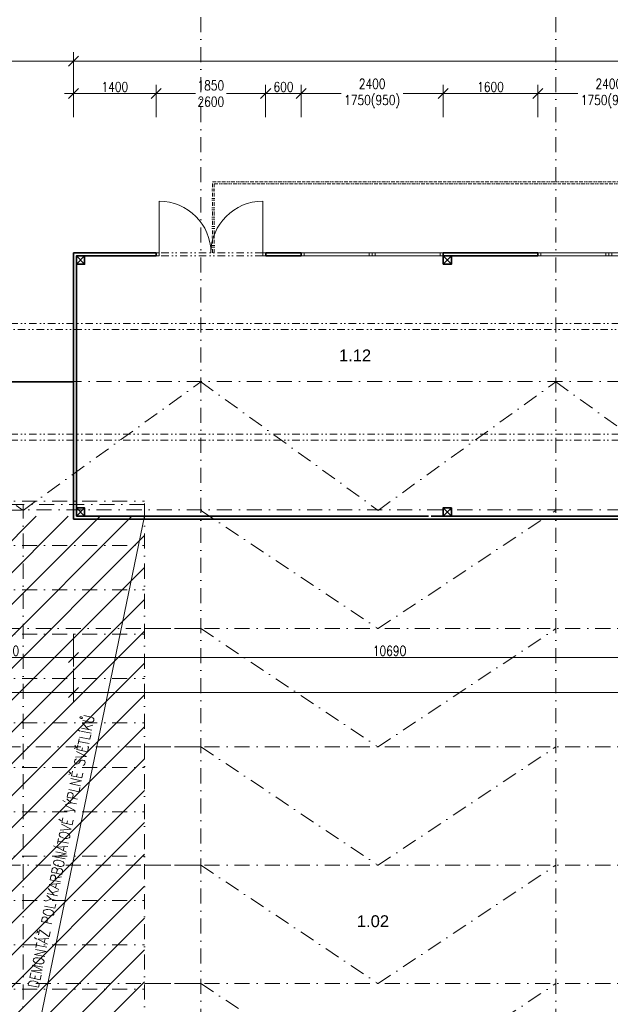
# Model space of a CAD drawing. Header units: millimetres. Extents: x -485339 to 286898, y -1189934 to 1602269.
# Tile 165 of 230: x -94943 to -84960, y -602788 to -586141. Entities that reach past the tile are written whole.
import ezdxf

# ---------------------------------------------------------------- set-up
doc = ezdxf.new("R2010")
doc.units = ezdxf.units.MM
doc.header["$LTSCALE"] = 10
for name, pattern in [('DASHDOT', [25.4, 12.7, -6.35, 0, -6.35]), ('DASHED', [19.05, 12.7, -6.35]), ('DĚLICÍ2', [15.875, 6.35, -3.175, 0, -3.175, 0, -3.175]), ('ČÁRKOVANÁ2', [9.525, 6.35, -3.175])]:
    doc.linetypes.add(name, pattern=pattern)
doc.layers.get('Defpoints').update_dxf_attribs({"lineweight": 0})
for name, color, linetype, lineweight, true_color in [('BOUR_ČÁRY_OBRYS', 7, 'Continuous', 35, 0x4ccd32), ('BOUR_ŠRAFY', 7, 'Continuous', 18, 0x4ccd32), ('BOURÁNÍ_POPIS', 7, 'Continuous', 18, 0x4ccd32)]:
    doc.layers.add(name, color=color, linetype=linetype, lineweight=lineweight, true_color=true_color)
for name, color, linetype, lineweight in [('St__otvory_dveře', 40, 'Continuous', 18), ('St_kóty', 132, 'Continuous', 18), ('St_otvory_okna', 40, 'Continuous', 18), ('St_plocha_místnosti', 250, 'Continuous', 18), ('St_sloupy_opláštění_půdorys', 25, 'Continuous', 35), ('St_čáry_nad', 250, 'DĚLICÍ2', 18), ('St_čáry_obrys', 5, 'Continuous', 35), ('St_čáry_osy', 250, 'DASHDOT', 18), ('St_čáry_plné', 250, 'Continuous', 18), ('St_čáry_pod', 250, 'ČÁRKOVANÁ2', 18)]:
    doc.layers.add(name, color=color, linetype=linetype, lineweight=lineweight)
doc.styles.add('Andy', font='arial.ttf')
doc.styles.get("Standard").update_dxf_attribs({"font": 'simplex.shx', "width": 0.8})
doc.linetypes.add('ZIGZAG', pattern='A,0.00254,-5.08,[131,ltypeshp.shx,S=5.08,R=0,X=-5.08,Y=0],-10.16,[131,ltypeshp.shx,S=5.08,R=180,X=5.08,Y=0],-5.08', length=20.32254)
doc.dimstyles.new('stavebníM100', dxfattribs={"dimtxt": 165, "dimasz": 170, "dimexe": 150, "dimexo": 100, "dimgap": 30, "dimtad": 1, "dimdec": 0, "dimtxsty": 'Standard', "dimblk": 'OBLIQUE', "dimcen": -2.5, "dimdle": 150, "dimclrd": 256, "dimclre": 256, "dimclrt": 256, "dimadec": 4, "dimazin": 0, "dimtfac": 1, "dimtdec": 0, "dimtmove": 2, "dimatfit": 3, "dimldrblk": 'OBLIQUE', "dimfxl": 400, "dimfxlon": 1, "dimlwd": -1, "dimlwe": -1, "dimarcsym": 0})

# ---------------------------------------------------------------- blocks, each defined once
blk = doc.blocks.new('G$C7F8F446A')
at = {"layer": 'St_čáry_plné', "color": 0, "linetype": 'ByBlock', "ltscale": 2}
blk.add_line((-55, 0), (20055, 0), dxfattribs=at)
for points in [[(11805, 4100), (11805, 0)], [(12555, 4100), (12555, 0)], [(13305, 4100), (13305, 0)], [(14055, 4100), (14055, 0)], [(14805, 4100), (14805, 0)], [(15555, 4100), (15555, 0)], [(16305, 4100), (16305, 0)], [(17055, 4100), (17055, 0)], [(17805, 4100), (17805, 0)], [(18555, 4100), (18555, 0)], [(19305, 4100), (19305, 0)], [(20055, 4100), (20055, 0)], [(-55, 2050), (20000, 2050)]]:
    blk.add_lwpolyline(points, dxfattribs=at)
at = {"layer": 'St_čáry_pod', "color": 0, "linetype": 'ByBlock', "ltscale": 2}
blk.add_line((20000, 0), (20000, 4100), dxfattribs=at)
blk = doc.blocks.new('*U3708')
at = {"layer": 'St_čáry_osy', "ltscale": 2}
blk.add_lwpolyline([(-3000, -1000), (-4, 1000), (3000, -1000)], dxfattribs=at)
blk = doc.blocks.new('*U3707')
at = {"layer": 'St_čáry_osy', "ltscale": 2}
for p in [(36000, 8000), (36000, 6000), (36000, 4000), (36000, 2000), (36000, 0)]:
    blk.add_blockref('*U3708', p, dxfattribs=at)
blk = doc.blocks.new('*U3709')
at = {"layer": 'St_čáry_osy', "ltscale": 2}
for points in [[(-3950, 8000), (9058, 8000)], [(-3950, 6000), (9058, 6000)], [(-3950, 4000), (9058, 4000)], [(-3950, 2000), (9058, 2000)], [(-3950, 0), (9058, 0)], [(-3950, -2000), (9058, -2000)], [(-3950, -4000), (9058, -4000)], [(-3950, -6000), (9058, -6000)], [(-3950, -8000), (9058, -8000)]]:
    blk.add_lwpolyline(points, dxfattribs=at)
blk = doc.blocks.new('*U3710')
at = {"layer": 'St_čáry_osy', "ltscale": 2}
for p in [(24000, 0), (36000, 0)]:
    blk.add_blockref('*U3709', p, dxfattribs=at)
blk = doc.blocks.new('G$C2F820337')
at = {"layer": 'St_sloupy_opláštění_půdorys', "ltscale": 2}
blk.add_lwpolyline([(-70, -70), (70, -70), (70, 70), (-70, 70)], close=True, dxfattribs=at)
for points in [[(-70, 70), (70, -70)], [(70, 70), (-70, -70)]]:
    blk.add_lwpolyline(points, dxfattribs=at)
blk = doc.blocks.new('G$C325A9F68')
at = {"layer": 'St_otvory_okna', "ltscale": 2}
for points in [[(0, 0), (1200, 0), (1200, 50), (0, 50)], [(0, 0), (50, 0), (50, 50), (0, 50)], [(1200, 0), (1150, 0), (1150, 50), (1200, 50)]]:
    blk.add_lwpolyline(points, close=True, dxfattribs=at)
blk = doc.blocks.new('G$C73FA397A')
at = {"layer": 'St__otvory_dveře', "ltscale": 2}
for points in [[(0, -50), (50, -50), (50, 0), (0, 0)], [(1800, -50), (1850, -50), (1850, 0), (1800, 0)]]:
    blk.add_lwpolyline(points, close=True, dxfattribs=at)
at = {"layer": 'St__otvory_dveře', "linetype": 'DĚLICÍ2', "ltscale": 2}
for points in [[(1800, 0), (50, 0)], [(1800, -50), (50, -50)]]:
    blk.add_lwpolyline(points, dxfattribs=at)
at = {"layer": 'St__otvory_dveře', "ltscale": 2}
for points in [[(50, -50), (50, -925)], [(1800, -50), (1800, -925)]]:
    blk.add_lwpolyline(points, dxfattribs=at)
for centre, start, end in [((50, -50), 270, 0), ((1800, -50), 180, 270)]:
    blk.add_arc(centre, 875, start, end, dxfattribs=at)
blk = doc.blocks.new('G$CB69B1554')
at = {"layer": 'St_čáry_nad'}
for points in [[(31280, 0), (31280, 1200), (50630, 1200), (51530, 1200), (51530, -3000)], [(31310, 0), (31310, 1170), (50630, 1170), (51500, 1170), (51500, -3030)]]:
    blk.add_lwpolyline(points, dxfattribs=at)
at = {"layer": 'St_čáry_obrys'}
for points in [[(28930, -4500), (28930, 0)], [(28930, 0), (29109, 0), (30330, 0)], [(30330, -50), (30330, 0)], [(32180, -50), (32180, 0)], [(32780, 0), (32180, 0)], [(32780, -50), (32780, 0)], [(35180, -50), (35180, 0)], [(35180, 0), (36780, 0)], [(36780, -50), (36780, 0)], [(28980, -4450), (28980, -50)], [(28980, -50), (29109, -50), (30330, -50)], [(32180, -50), (32780, -50)], [(36780, -50), (35180, -50)], [(28980, -4450), (34930, -4450)], [(34980, -4450), (39620, -4450)], [(28930, -4500), (50630, -4500)]]:
    blk.add_lwpolyline(points, dxfattribs=at)
at = {"layer": 'St__otvory_dveře', "xscale": -1, "rotation": 180}
blk.add_blockref('G$C73FA397A', (30330, -50), dxfattribs=at)
at = {"layer": 'St_otvory_okna', "ltscale": 2}
for p in [(32780, -50), (33980, -50), (36780, -50), (37980, -50)]:
    blk.add_blockref('G$C325A9F68', p, dxfattribs=at)
at = {"layer": 'St_sloupy_opláštění_půdorys', "ltscale": 2}
for p in [(29050, -120), (35250, -120), (29050, -4380), (35250, -4380)]:
    blk.add_blockref('G$C2F820337', p, dxfattribs=at)
blk = doc.blocks.new('_OBLIQUE')
at = {"color": 0, "linetype": 'ByBlock'}
blk.add_line((-0.5, -0.5), (0.5, 0.5), dxfattribs=at)
blk = doc.blocks.new('*D4257')
at = {"layer": 'Defpoints', "color": 0}
for p in [(-101865, -594573), (-94035, -594573), (-94035, -597518)]:
    blk.add_point(p, dxfattribs=at)
at = {"layer": 'St_kóty'}
for p, q in [((-101865, -597118), (-101865, -597668)), ((-94035, -597118), (-94035, -597668)), ((-102015, -597518), (-93885, -597518))]:
    blk.add_line(p, q, dxfattribs=at)
at = {"layer": 'St_kóty', "linetype": 'ByBlock', "xscale": 170, "yscale": 170, "zscale": 170, "rotation": 180}
blk.add_blockref('_OBLIQUE', (-101865, -597518), dxfattribs=at)
at = {"layer": 'St_kóty', "linetype": 'ByBlock', "xscale": 170, "yscale": 170, "zscale": 170}
blk.add_blockref('_OBLIQUE', (-94035, -597518), dxfattribs=at)
at = {"layer": 'St_kóty', "insert": (-97950, -597406), "char_height": 165, "attachment_point": 5}
blk.add_mtext('7830', dxfattribs=at)
blk = doc.blocks.new('*D4258')
at = {"layer": 'Defpoints', "color": 0}
for p in [(-83345, -593929), (-94035, -593979), (-83345, -596924)]:
    blk.add_point(p, dxfattribs=at)
at = {"layer": 'St_kóty'}
for p, q in [((-94035, -596524), (-94035, -597074)), ((-83345, -596524), (-83345, -597074)), ((-94185, -596924), (-83195, -596924))]:
    blk.add_line(p, q, dxfattribs=at)
at = {"layer": 'St_kóty', "linetype": 'ByBlock', "xscale": 170, "yscale": 170, "zscale": 170, "rotation": 180}
blk.add_blockref('_OBLIQUE', (-94035, -596924), dxfattribs=at)
at = {"layer": 'St_kóty', "linetype": 'ByBlock', "xscale": 170, "yscale": 170, "zscale": 170}
blk.add_blockref('_OBLIQUE', (-83345, -596924), dxfattribs=at)
at = {"layer": 'St_kóty', "insert": (-88690, -596812), "char_height": 165, "attachment_point": 5}
blk.add_mtext('10690', dxfattribs=at)
blk = doc.blocks.new('*D4289')
at = {"layer": 'Defpoints', "color": 0}
for p in [(-94035, -594573), (-72335, -594573), (-72335, -597518)]:
    blk.add_point(p, dxfattribs=at)
at = {"layer": 'St_kóty'}
for p, q in [((-94035, -597118), (-94035, -597668)), ((-72335, -597118), (-72335, -597668)), ((-94185, -597518), (-72185, -597518))]:
    blk.add_line(p, q, dxfattribs=at)
at = {"layer": 'St_kóty', "linetype": 'ByBlock', "xscale": 170, "yscale": 170, "zscale": 170, "rotation": 180}
blk.add_blockref('_OBLIQUE', (-94035, -597518), dxfattribs=at)
at = {"layer": 'St_kóty', "linetype": 'ByBlock', "xscale": 170, "yscale": 170, "zscale": 170}
blk.add_blockref('_OBLIQUE', (-72335, -597518), dxfattribs=at)
at = {"layer": 'St_kóty', "insert": (-83185, -597406), "char_height": 165, "attachment_point": 5}
blk.add_mtext('21700', dxfattribs=at)
blk = doc.blocks.new('*D4296')
at = {"layer": 'Defpoints', "color": 0}
for p in [(-96315, -594323), (-94035, -594573), (-94035, -596924)]:
    blk.add_point(p, dxfattribs=at)
at = {"layer": 'St_kóty'}
for p, q in [((-96315, -596524), (-96315, -597074)), ((-94035, -596524), (-94035, -597074)), ((-96465, -596924), (-93885, -596924))]:
    blk.add_line(p, q, dxfattribs=at)
at = {"layer": 'St_kóty', "linetype": 'ByBlock', "xscale": 170, "yscale": 170, "zscale": 170, "rotation": 180}
blk.add_blockref('_OBLIQUE', (-96315, -596924), dxfattribs=at)
at = {"layer": 'St_kóty', "linetype": 'ByBlock', "xscale": 170, "yscale": 170, "zscale": 170}
blk.add_blockref('_OBLIQUE', (-94035, -596924), dxfattribs=at)
at = {"layer": 'St_kóty', "insert": (-95175, -596812), "char_height": 165, "attachment_point": 5}
blk.add_mtext('2280', dxfattribs=at)
blk = doc.blocks.new('*D4301')
at = {"layer": 'Defpoints', "color": 0}
for p in [(-94035, -586840), (-101865, -587947), (-94035, -587947)]:
    blk.add_point(p, dxfattribs=at)
at = {"layer": 'St_kóty'}
for p, q in [((-101865, -587240), (-101865, -586690)), ((-94035, -587240), (-94035, -586690)), ((-102015, -586840), (-93885, -586840))]:
    blk.add_line(p, q, dxfattribs=at)
at = {"layer": 'St_kóty', "linetype": 'ByBlock', "xscale": 170, "yscale": 170, "zscale": 170, "rotation": 180}
blk.add_blockref('_OBLIQUE', (-101865, -586840), dxfattribs=at)
at = {"layer": 'St_kóty', "linetype": 'ByBlock', "xscale": 170, "yscale": 170, "zscale": 170}
blk.add_blockref('_OBLIQUE', (-94035, -586840), dxfattribs=at)
at = {"layer": 'St_kóty', "insert": (-97950, -586727), "char_height": 165, "attachment_point": 5}
blk.add_mtext('7830', dxfattribs=at)
blk = doc.blocks.new('*D4303')
at = {"layer": 'Defpoints', "color": 0}
for p in [(-72335, -586840), (-94035, -587947), (-72335, -589060)]:
    blk.add_point(p, dxfattribs=at)
at = {"layer": 'St_kóty'}
for p, q in [((-94035, -587240), (-94035, -586690)), ((-72335, -587240), (-72335, -586690)), ((-94185, -586840), (-72185, -586840))]:
    blk.add_line(p, q, dxfattribs=at)
at = {"layer": 'St_kóty', "linetype": 'ByBlock', "xscale": 170, "yscale": 170, "zscale": 170, "rotation": 180}
blk.add_blockref('_OBLIQUE', (-94035, -586840), dxfattribs=at)
at = {"layer": 'St_kóty', "linetype": 'ByBlock', "xscale": 170, "yscale": 170, "zscale": 170}
blk.add_blockref('_OBLIQUE', (-72335, -586840), dxfattribs=at)
at = {"layer": 'St_kóty', "insert": (-83185, -586727), "char_height": 165, "attachment_point": 5}
blk.add_mtext('21700', dxfattribs=at)
blk = doc.blocks.new('*D4310')
at = {"layer": 'Defpoints', "color": 0}
for p in [(-92635, -587390), (-94035, -590073), (-92635, -590073)]:
    blk.add_point(p, dxfattribs=at)
at = {"layer": 'St_kóty'}
for p, q in [((-94035, -587790), (-94035, -587240)), ((-92635, -587790), (-92635, -587240)), ((-94185, -587390), (-92485, -587390))]:
    blk.add_line(p, q, dxfattribs=at)
at = {"layer": 'St_kóty', "linetype": 'ByBlock', "xscale": 170, "yscale": 170, "zscale": 170, "rotation": 180}
blk.add_blockref('_OBLIQUE', (-94035, -587390), dxfattribs=at)
at = {"layer": 'St_kóty', "linetype": 'ByBlock', "xscale": 170, "yscale": 170, "zscale": 170}
blk.add_blockref('_OBLIQUE', (-92635, -587390), dxfattribs=at)
at = {"layer": 'St_kóty', "insert": (-93335, -587277), "char_height": 165, "attachment_point": 5}
blk.add_mtext('1400', dxfattribs=at)
blk = doc.blocks.new('*D4311')
at = {"layer": 'Defpoints', "color": 0}
for p in [(-90785, -587390), (-92635, -590073), (-90785, -590123)]:
    blk.add_point(p, dxfattribs=at)
at = {"layer": 'St_kóty'}
for p, q in [((-92635, -587790), (-92635, -587240)), ((-90785, -587790), (-90785, -587240)), ((-92785, -587390), (-91972, -587390)), ((-90635, -587390), (-91447, -587390))]:
    blk.add_line(p, q, dxfattribs=at)
at = {"layer": 'St_kóty', "linetype": 'ByBlock', "xscale": 170, "yscale": 170, "zscale": 170, "rotation": 180}
blk.add_blockref('_OBLIQUE', (-92635, -587390), dxfattribs=at)
at = {"layer": 'St_kóty', "linetype": 'ByBlock', "xscale": 170, "yscale": 170, "zscale": 170}
blk.add_blockref('_OBLIQUE', (-90785, -587390), dxfattribs=at)
at = {"layer": 'St_kóty', "insert": (-91710, -587390), "char_height": 165, "attachment_point": 5}
blk.add_mtext('1850\\P2600', dxfattribs=at)
blk = doc.blocks.new('*D4312')
at = {"layer": 'Defpoints', "color": 0}
for p in [(-90185, -587390), (-90785, -590123), (-90185, -590098)]:
    blk.add_point(p, dxfattribs=at)
at = {"layer": 'St_kóty'}
for p, q in [((-90785, -587790), (-90785, -587240)), ((-90185, -587790), (-90185, -587240)), ((-90935, -587390), (-90035, -587390))]:
    blk.add_line(p, q, dxfattribs=at)
at = {"layer": 'St_kóty', "linetype": 'ByBlock', "xscale": 170, "yscale": 170, "zscale": 170, "rotation": 180}
blk.add_blockref('_OBLIQUE', (-90785, -587390), dxfattribs=at)
at = {"layer": 'St_kóty', "linetype": 'ByBlock', "xscale": 170, "yscale": 170, "zscale": 170}
blk.add_blockref('_OBLIQUE', (-90185, -587390), dxfattribs=at)
at = {"layer": 'St_kóty', "insert": (-90485, -587277), "char_height": 165, "attachment_point": 5}
blk.add_mtext('600', dxfattribs=at)
blk = doc.blocks.new('*D4313')
at = {"layer": 'Defpoints', "color": 0}
for p in [(-87785, -587390), (-90185, -590098), (-87785, -590098)]:
    blk.add_point(p, dxfattribs=at)
at = {"layer": 'St_kóty'}
for p, q in [((-90185, -587790), (-90185, -587240)), ((-87785, -587790), (-87785, -587240)), ((-90335, -587390), (-89508, -587390)), ((-87635, -587390), (-88461, -587390))]:
    blk.add_line(p, q, dxfattribs=at)
at = {"layer": 'St_kóty', "linetype": 'ByBlock', "xscale": 170, "yscale": 170, "zscale": 170, "rotation": 180}
blk.add_blockref('_OBLIQUE', (-90185, -587390), dxfattribs=at)
at = {"layer": 'St_kóty', "linetype": 'ByBlock', "xscale": 170, "yscale": 170, "zscale": 170}
blk.add_blockref('_OBLIQUE', (-87785, -587390), dxfattribs=at)
at = {"layer": 'St_kóty', "insert": (-88985, -587390), "char_height": 165, "attachment_point": 5}
blk.add_mtext('2400\\P1750(950)', dxfattribs=at)
blk = doc.blocks.new('*D4314')
at = {"layer": 'Defpoints', "color": 0}
for p in [(-86185, -587390), (-87785, -590098), (-86185, -590098)]:
    blk.add_point(p, dxfattribs=at)
at = {"layer": 'St_kóty'}
for p, q in [((-87785, -587790), (-87785, -587240)), ((-86185, -587790), (-86185, -587240)), ((-87935, -587390), (-86035, -587390))]:
    blk.add_line(p, q, dxfattribs=at)
at = {"layer": 'St_kóty', "linetype": 'ByBlock', "xscale": 170, "yscale": 170, "zscale": 170, "rotation": 180}
blk.add_blockref('_OBLIQUE', (-87785, -587390), dxfattribs=at)
at = {"layer": 'St_kóty', "linetype": 'ByBlock', "xscale": 170, "yscale": 170, "zscale": 170}
blk.add_blockref('_OBLIQUE', (-86185, -587390), dxfattribs=at)
at = {"layer": 'St_kóty', "insert": (-86985, -587277), "char_height": 165, "attachment_point": 5}
blk.add_mtext('1600', dxfattribs=at)
blk = doc.blocks.new('*D4315')
at = {"layer": 'Defpoints', "color": 0}
for p in [(-83785, -587390), (-86185, -590098), (-83785, -590098)]:
    blk.add_point(p, dxfattribs=at)
at = {"layer": 'St_kóty'}
for p, q in [((-86185, -587790), (-86185, -587240)), ((-83785, -587790), (-83785, -587240)), ((-86335, -587390), (-85508, -587390)), ((-83635, -587390), (-84461, -587390))]:
    blk.add_line(p, q, dxfattribs=at)
at = {"layer": 'St_kóty', "linetype": 'ByBlock', "xscale": 170, "yscale": 170, "zscale": 170, "rotation": 180}
blk.add_blockref('_OBLIQUE', (-86185, -587390), dxfattribs=at)
at = {"layer": 'St_kóty', "linetype": 'ByBlock', "xscale": 170, "yscale": 170, "zscale": 170}
blk.add_blockref('_OBLIQUE', (-83785, -587390), dxfattribs=at)
at = {"layer": 'St_kóty', "insert": (-84985, -587390), "char_height": 165, "attachment_point": 5}
blk.add_mtext('2400\\P1750(950)', dxfattribs=at)

msp = doc.modelspace()

# ---------------------------------------------------------------- hatches: boundary and pattern name
at = {"layer": 'BOUR_ŠRAFY', "linetype": 'DASHED'}
h = msp.add_hatch(dxfattribs=at)
h.set_pattern_fill('ANSI31', color=256, scale=120)
h.set_pattern_definition([(45, (-12000, 0), (-269.40768, 269.40768), [])])
h.paths.add_polyline_path([(-96934.2, -614336.7), (-92834.2, -614336.7), (-92834.2, -594536.7), (-96934.2, -594536.7)])

# ---------------------------------------------------------------- linework, layer by layer
at = {"layer": 'BOUR_ČÁRY_OBRYS', "linetype": 'ZIGZAG', "lineweight": 35, "ltscale": 0.5}
msp.add_lwpolyline([(-101864.9, -592264.2), (-94034.9, -592264.2)], dxfattribs=at)
at = {"layer": 'BOURÁNÍ_POPIS'}
msp.add_lwpolyline([(-92834.2, -594536.7), (-96934.2, -614336.7)], dxfattribs=at)
at = {"layer": 'St_čáry_nad', "ltscale": 2}
for points in [[(-43825.2, -591279.2), (-139879.9, -591279.2)], [(-46557.7, -591379.2), (-139879.9, -591379.2)], [(-43825.2, -593149.2), (-139879.9, -593149.2)], [(-43825.2, -593249.2), (-139879.9, -593249.2)]]:
    msp.add_lwpolyline(points, dxfattribs=at)
at = {"layer": 'St_čáry_osy', "ltscale": 2}
for points in [[(-91879.9, -634619.2), (-91879.9, -567627.2)], [(-85879.9, -634619.2), (-85879.9, -567627.2)], [(-139879.9, -592264.2), (-43825.2, -592251.4)], [(-97879.9, -592264.2), (-94884.2, -594436.7), (-91879.9, -592264.2)], [(-91879.9, -592264.2), (-88884.2, -594436.7), (-85879.9, -592264.2)], [(-85879.9, -592264.2), (-82884.2, -594436.7), (-79879.9, -592264.2)], [(-139879.9, -594436.7), (-43825.2, -594423.9)]]:
    msp.add_lwpolyline(points, dxfattribs=at)

# ---------------------------------------------------------------- block references
at = {"layer": 'BOUR_ČÁRY_OBRYS', "linetype": 'ZIGZAG', "lineweight": 35, "ltscale": 0.5}
msp.add_blockref('G$CB69B1554', (-122964.9, -590084.6), dxfattribs=at)
at = {"layer": 'St_čáry_osy', "ltscale": 2, "rotation": 90}
msp.add_blockref('G$C7F8F446A', (-92834.2, -614336.7), dxfattribs=at)
at = {"layer": 'St_čáry_osy', "ltscale": 2, "xscale": -1, "rotation": 180}
msp.add_blockref('*U3707', (-124879.9, -595436.7), dxfattribs=at)
at = {"layer": 'St_čáry_osy', "ltscale": 2}
msp.add_blockref('*U3710', (-124884.2, -604436.7), dxfattribs=at)

# ---------------------------------------------------------------- texts
at = {"layer": 'BOURÁNÍ_POPIS', "width": 0.8}
msp.add_text('DEMONTÁŽ POLYKARBONÁTOVÉ VÝPLNĚ SVĚTLÍKŮ', height=180, rotation=78.30106, dxfattribs=at).set_placement((-94628.1, -602524.8))
at = {"layer": 'St_plocha_místnosti', "ltscale": 2, "style": 'Andy'}
for s, p in [('1.12', (-89546.2, -591916.9)), ('1.02', (-89243.2, -601482.8))]:
    msp.add_text(s, height=200, dxfattribs=at).set_placement(p)

# ---------------------------------------------------------------- dimensions: what is measured, and where the dimension line sits
at = {"layer": 'St_kóty'}
for base, p1, p2, picture, middle in [((-94034.9, -586839.6), (-101864.9, -587946.6), (-94034.9, -587946.6), '*D4301', (-97949.9, -586727.1)), ((-72334.9, -586839.6), (-94034.9, -587946.6), (-72334.9, -589060.3), '*D4303', (-83184.9, -586727.1)), ((-92634.9, -587389.6), (-94034.9, -590072.8), (-92634.9, -590072.8), '*D4310', (-93334.9, -587277.1)), ((-90184.9, -587389.6), (-90784.9, -590122.8), (-90184.9, -590097.8), '*D4312', (-90484.9, -587277.1)), ((-86184.9, -587389.6), (-87784.9, -590097.8), (-86184.9, -590097.8), '*D4314', (-86984.9, -587277.1)), ((-83344.9, -596924.5), (-94034.9, -593978.9), (-83344.9, -593928.9), '*D4258', (-88689.9, -596812)), ((-94034.9, -596924.5), (-96314.9, -594322.8), (-94034.9, -594572.8), '*D4296', (-95174.9, -596812)), ((-94034.9, -597518.4), (-101864.9, -594572.8), (-94034.9, -594572.8), '*D4257', (-97949.9, -597405.9)), ((-72334.9, -597518.4), (-94034.9, -594572.8), (-72334.9, -594572.8), '*D4289', (-83184.9, -597405.9))]:
    dim = msp.add_linear_dim(base=base, p1=p1, p2=p2, dimstyle='stavebníM100', dxfattribs=at)
    dim.commit()
    dim.dimension.update_dxf_attribs({"geometry": picture, "text_midpoint": middle})
for base, p1, p2, text, picture, middle in [((-90784.9, -587389.6), (-92634.9, -590072.8), (-90784.9, -590122.8), '<>\\P2600', '*D4311', (-91709.9, -587389.6)), ((-87784.9, -587389.6), (-90184.9, -590097.8), (-87784.9, -590097.8), '<>\\P1750(950)', '*D4313', (-88984.9, -587389.6)), ((-83784.9, -587389.6), (-86184.9, -590097.8), (-83784.9, -590097.8), '<>\\P1750(950)', '*D4315', (-84984.9, -587389.6))]:
    dim = msp.add_linear_dim(base=base, p1=p1, p2=p2, text=text, dimstyle='stavebníM100', override={"dimtxsty": 'Standard'}, dxfattribs=at)
    dim.commit()
    dim.dimension.update_dxf_attribs({"geometry": picture, "text_midpoint": middle, "dimtype": 160})

doc.saveas('drawing.dxf')
